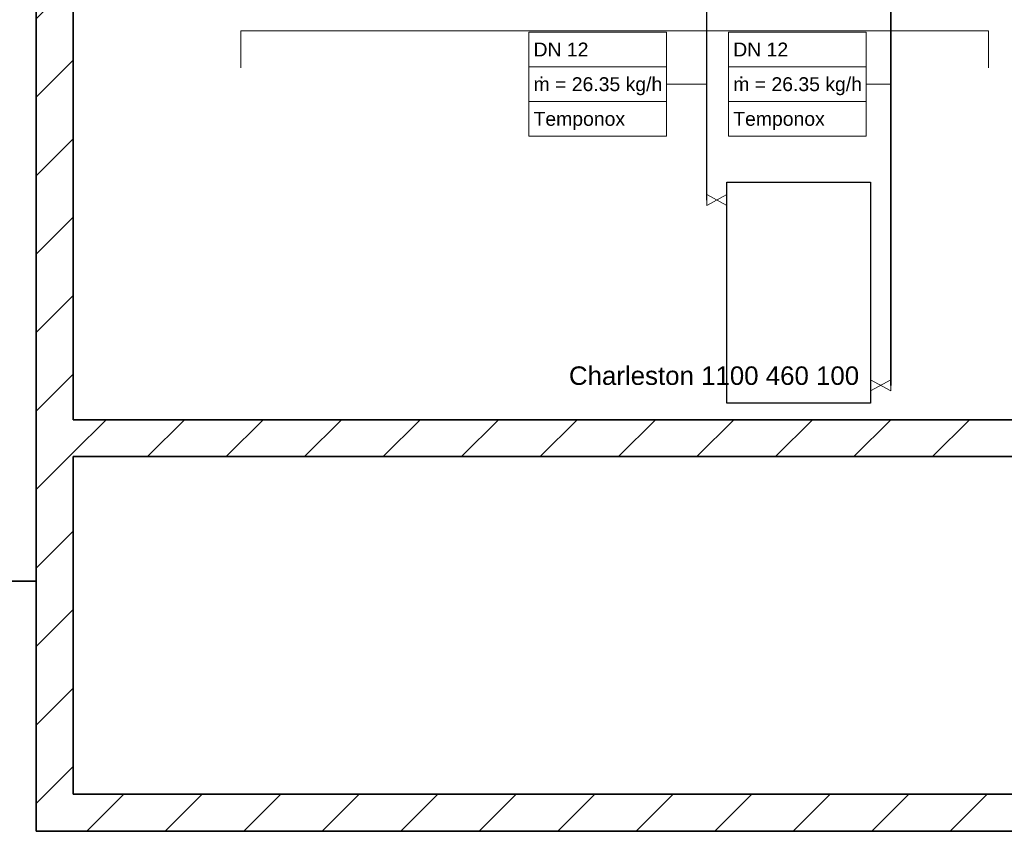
# Model space of a CAD drawing. Extents: x 635 to 1785, y -95 to 499.
# Tile 2 of 110: x 707 to 814, y 41 to 129. Entities that reach past the tile are written whole.
import ezdxf
from ezdxf.lldxf.tags import DXFTag

# ---------------------------------------------------------------- set-up
doc = ezdxf.new("R2010")
doc.units = 0
doc.layers.get('0').update_dxf_attribs({"lineweight": 35})
for name, color, linetype, lineweight, true_color in [('A_Wand_allgemein', 7, 'Continuous', 35, 0x585858), ('H_Ruecklauf', 5, 'Continuous', 35, 0x0000ff), ('H_Ruecklauf_Beschriftung', 5, 'Continuous', 18, 0x0000ff), ('H_Vorlauf', 1, 'Continuous', 25, 0xff0000), ('H_Vorlauf_Beschriftung', 1, 'Continuous', 18, 0xff0000), ('Heizkörper', 9, 'Continuous', 25, 0x808080), ('L_Klimageraet', 7, 'Continuous', 35, 0xababab)]:
    doc.layers.add(name, color=color, linetype=linetype, lineweight=lineweight, true_color=true_color)
doc.layers.add('Raumnummerierung', color=7, linetype='Continuous', lineweight=18)
doc.layers.add('Symbole', color=7, linetype='Continuous', lineweight=13)
doc.styles.get("Standard").update_dxf_attribs({"font": 'arial.ttf'})
tags = doc.linetypes.add('fein_strichliert', pattern=[4, 1, -2, 1]).pattern_tags.tags
tags[8:9] = [DXFTag(74, 4), DXFTag(75, 0), DXFTag(340, '0'), DXFTag(46, 0.0), DXFTag(50, 0.0), DXFTag(44, 0.0), DXFTag(45, 0.0)]
tags[6:7] = [DXFTag(74, 4), DXFTag(75, 0), DXFTag(340, '0'), DXFTag(46, 0.0), DXFTag(50, 0.0), DXFTag(44, 0.0), DXFTag(45, 0.0)]
tags[4:5] = [DXFTag(74, 4), DXFTag(75, 0), DXFTag(340, '0'), DXFTag(46, 0.0), DXFTag(50, 0.0), DXFTag(44, 0.0), DXFTag(45, 0.0)]

# ---------------------------------------------------------------- blocks, each defined once
blk = doc.blocks.new('Wand-A06HSUH0NL', base_point=(713.18, 40.91))
at = {"color": 0, "linetype": 'ByBlock', "lineweight": -2, "ltscale": 0.35}
for p, q in [((713.18, 44.91), (1135.1, 44.91)), ((713.18, 40.91), (1519.37, 40.91))]:
    blk.add_line(p, q, dxfattribs=at)
at = {"color": 0, "lineweight": -2}
for p, q in [((714.66, 40.91), (718.66, 44.91)), ((723.14, 40.91), (727.14, 44.91)), ((731.63, 40.91), (735.63, 44.91)), ((740.11, 40.91), (744.11, 44.91)), ((748.6, 40.91), (752.6, 44.91)), ((757.08, 40.91), (761.08, 44.91)), ((765.57, 40.91), (769.57, 44.91)), ((774.05, 40.91), (778.05, 44.91)), ((782.54, 40.91), (786.54, 44.91)), ((791.02, 40.91), (795.02, 44.91)), ((799.51, 40.91), (803.51, 44.91)), ((808, 40.91), (812, 44.91))]:
    blk.add_line(p, q, dxfattribs=at)
blk = doc.blocks.new('Wand-A06HSUH4NL', base_point=(709.18, 40.91))
at = {"color": 0, "linetype": 'ByBlock', "lineweight": -2, "ltscale": 0.35}
for p, q in [((709.18, 146.1), (709.18, 40.91)), ((713.18, 142.1), (713.18, 85.42)), ((713.18, 81.42), (713.18, 44.91)), ((713.18, 40.91), (709.18, 40.91))]:
    blk.add_line(p, q, dxfattribs=at)
at = {"color": 0, "lineweight": -2}
for p, q in [((709.18, 145.74), (709.36, 145.92)), ((709.18, 137.25), (713.18, 141.25)), ((709.18, 128.77), (713.18, 132.77)), ((709.18, 120.28), (713.18, 124.28)), ((709.18, 111.8), (713.18, 115.8)), ((709.18, 103.31), (713.18, 107.31)), ((709.18, 94.83), (713.18, 98.83)), ((709.18, 86.34), (713.18, 90.34)), ((709.18, 77.86), (713.18, 81.86)), ((709.18, 69.37), (713.18, 73.37)), ((709.18, 60.89), (713.18, 64.89)), ((709.18, 52.4), (713.18, 56.4)), ((709.18, 43.92), (713.18, 47.92))]:
    blk.add_line(p, q, dxfattribs=at)
blk = doc.blocks.new('Wand-A06HSUH6NL', base_point=(713.18, 81.42))
at = {"color": 0, "lineweight": -2}
for p, q in [((713.18, 81.86), (716.74, 85.42)), ((721.22, 81.42), (725.22, 85.42)), ((729.71, 81.42), (733.71, 85.42)), ((738.2, 81.42), (742.2, 85.42)), ((746.68, 81.42), (750.68, 85.42)), ((755.17, 81.42), (759.17, 85.42)), ((763.65, 81.42), (767.65, 85.42)), ((772.14, 81.42), (776.14, 85.42)), ((780.62, 81.42), (784.62, 85.42)), ((789.11, 81.42), (793.11, 85.42)), ((797.59, 81.42), (801.59, 85.42)), ((806.08, 81.42), (810.08, 85.42))]:
    blk.add_line(p, q, dxfattribs=at)
at = {"color": 0, "linetype": 'ByBlock', "lineweight": -2, "ltscale": 0.35}
for p, q in [((713.18, 85.42), (1199.92, 85.42)), ((713.18, 81.42), (1199.92, 81.42))]:
    blk.add_line(p, q, dxfattribs=at)
blk = doc.blocks.new('Polygon-A06HSUKYNL', base_point=(783.86, 87.21))
at = {"color": 0, "linetype": 'ByBlock', "lineweight": -2, "ltscale": 0.25}
for p, q in [((783.86, 111.09), (799.4, 111.09)), ((783.86, 87.21), (783.86, 111.09)), ((799.4, 111.09), (799.4, 87.21)), ((799.4, 87.21), (783.86, 87.21))]:
    blk.add_line(p, q, dxfattribs=at)
blk = doc.blocks.new('AutoCAD-Punkt-A06HSUL0NL', base_point=(801.57, 89.13))
at = {"color": 0, "lineweight": -2}
blk.add_line((801.57, 89.13), (801.57, 89.13), dxfattribs=at)
blk = doc.blocks.new('AutoCAD-Punkt-A06HSUL2NL', base_point=(801.57, 89.13))
at = {"color": 0, "lineweight": -2}
blk.add_line((801.57, 89.13), (801.57, 89.13), dxfattribs=at)
blk = doc.blocks.new('AutoCAD-Punkt-A06HSUL4NL', base_point=(799.4, 89.13))
at = {"color": 0, "lineweight": -2}
blk.add_line((799.4, 89.13), (799.4, 89.13), dxfattribs=at)
blk = doc.blocks.new('AutoCAD-Punkt-A06HSUL6NL', base_point=(781.69, 109.17))
at = {"color": 0, "lineweight": -2}
blk.add_line((781.69, 109.17), (781.69, 109.17), dxfattribs=at)
blk = doc.blocks.new('AutoCAD-Punkt-A06HSUL8NL', base_point=(781.69, 109.17))
at = {"color": 0, "lineweight": -2}
blk.add_line((781.69, 109.17), (781.69, 109.17), dxfattribs=at)
blk = doc.blocks.new('AutoCAD-Punkt-A06HSULANL', base_point=(783.86, 109.17))
at = {"color": 0, "lineweight": -2}
blk.add_line((783.86, 109.17), (783.86, 109.17), dxfattribs=at)
blk = doc.blocks.new('Bauteilbeschriftung-A06HSVVUNL', base_point=(762.45, 116.08))
at = {"color": 0, "lineweight": -2}
for p, q in [((762.45, 127.33), (777.33, 127.33)), ((762.45, 116.08), (762.45, 127.33)), ((777.33, 127.33), (777.33, 116.08)), ((762.45, 123.58), (777.33, 123.58)), ((762.45, 119.83), (777.33, 119.83)), ((777.33, 116.08), (762.45, 116.08))]:
    blk.add_line(p, q, dxfattribs=at)
at = {"color": 0, "linetype": 'ByBlock', "lineweight": -2, "ltscale": 0.18}
blk.add_line((777.33, 121.7), (781.69, 121.7), dxfattribs=at)
at = {"color": 0, "linetype": 'ByBlock', "lineweight": -2, "ltscale": 0.18, "char_height": 1.5, "attachment_point": 1}
for s, insert in [('{\\fArial;DN 12}', (762.95, 126.2)), ('{\\fArial;ṁ = 26.35 kg/h}', (762.95, 122.45)), ('{\\fArial;Temponox}', (762.95, 118.7))]:
    blk.add_mtext(s, dxfattribs=dict(at, insert=insert))
blk = doc.blocks.new('Bauteilbeschriftung-A06HSVVWNL', base_point=(784.04, 116.08))
at = {"color": 0, "lineweight": -2}
for p, q in [((784.04, 127.33), (798.93, 127.33)), ((784.04, 116.08), (784.04, 127.33)), ((798.93, 127.33), (798.93, 116.08)), ((784.04, 123.58), (798.93, 123.58)), ((784.04, 119.83), (798.93, 119.83)), ((798.93, 116.08), (784.04, 116.08))]:
    blk.add_line(p, q, dxfattribs=at)
at = {"color": 0, "linetype": 'ByBlock', "lineweight": -2, "ltscale": 0.18}
blk.add_line((798.93, 121.7), (801.57, 121.7), dxfattribs=at)
at = {"color": 0, "linetype": 'ByBlock', "lineweight": -2, "ltscale": 0.18, "char_height": 1.5, "attachment_point": 1}
for s, insert in [('{\\fArial;DN 12}', (784.54, 126.2)), ('{\\fArial;ṁ = 26.35 kg/h}', (784.54, 122.45)), ('{\\fArial;Temponox}', (784.54, 118.7))]:
    blk.add_mtext(s, dxfattribs=dict(at, insert=insert))

msp = doc.modelspace()

# ---------------------------------------------------------------- linework, layer by layer
at = {"layer": 'A_Wand_allgemein', "ltscale": 0.35}
msp.add_line((709.18, 67.97), (660.06, 67.97), dxfattribs=at)
at = {"layer": 'H_Ruecklauf', "linetype": 'fein_strichliert', "ltscale": 0.35}
msp.add_line((801.57, 89.13), (801.57, 156.3), dxfattribs=at)
at = {"layer": 'H_Vorlauf', "ltscale": 0.25}
msp.add_line((781.69, 109.17), (781.69, 153.3), dxfattribs=at)
at = {"layer": 'Raumnummerierung', "ltscale": 0.18}
for p, q in [((731.31, 127.48), (731.31, 123.48)), ((731.31, 127.48), (812.14, 127.48)), ((812.14, 127.48), (812.14, 123.48))]:
    msp.add_line(p, q, dxfattribs=at)
at = {"layer": 'Symbole', "color": 7, "linetype": 'Continuous', "ltscale": 0.00793}
for p, q in [((781.69, 109.77), (781.69, 108.57)), ((781.69, 108.57), (781.69, 109.77)), ((781.69, 109.77), (781.69, 109.77)), ((781.69, 108.57), (783.86, 109.77)), ((783.86, 109.77), (781.69, 108.57)), ((783.86, 108.57), (781.69, 109.77)), ((781.69, 109.77), (781.69, 109.77)), ((781.69, 109.77), (783.86, 108.57)), ((783.86, 109.77), (783.86, 109.77)), ((783.86, 109.77), (783.86, 108.57)), ((783.86, 108.57), (783.86, 109.77)), ((783.86, 109.77), (783.86, 109.77)), ((781.69, 108.57), (781.69, 108.57)), ((781.69, 108.57), (781.69, 108.57)), ((783.86, 108.57), (783.86, 108.57)), ((783.86, 108.57), (783.86, 108.57)), ((801.57, 89.73), (799.4, 88.54)), ((799.4, 88.54), (801.57, 89.73)), ((799.4, 89.73), (801.57, 88.54)), ((801.57, 88.54), (799.4, 89.73)), ((799.4, 89.73), (799.4, 89.73)), ((799.4, 88.54), (799.4, 89.73)), ((799.4, 89.73), (799.4, 89.73)), ((799.4, 89.73), (799.4, 88.54)), ((801.57, 88.54), (801.57, 89.73)), ((801.57, 89.73), (801.57, 89.73)), ((801.57, 89.73), (801.57, 88.54)), ((801.57, 89.73), (801.57, 89.73)), ((799.4, 88.54), (799.4, 88.54)), ((799.4, 88.54), (799.4, 88.54)), ((801.57, 88.54), (801.57, 88.54)), ((801.57, 88.54), (801.57, 88.54))]:
    msp.add_line(p, q, dxfattribs=at)

# ---------------------------------------------------------------- block references
at = {"layer": 'A_Wand_allgemein', "ltscale": 0.35}
for name, p in [('Wand-A06HSUH4NL', (709.18, 40.91)), ('Wand-A06HSUH6NL', (713.18, 81.42)), ('Wand-A06HSUH0NL', (713.18, 40.91))]:
    msp.add_blockref(name, p, dxfattribs=at)
at = {"layer": 'H_Ruecklauf_Beschriftung', "ltscale": 0.18}
msp.add_blockref('Bauteilbeschriftung-A06HSVVWNL', (784.04, 116.08), dxfattribs=at)
at = {"layer": 'H_Vorlauf_Beschriftung', "ltscale": 0.18}
msp.add_blockref('Bauteilbeschriftung-A06HSVVUNL', (762.45, 116.08), dxfattribs=at)
at = {"layer": 'Heizkörper', "ltscale": 0.25}
msp.add_blockref('Polygon-A06HSUKYNL', (783.86, 87.21), dxfattribs=at)
at = {"layer": 'Symbole', "color": 7, "linetype": 'Continuous', "ltscale": 0.0325}
for name, p in [('AutoCAD-Punkt-A06HSUL6NL', (781.69, 109.17)), ('AutoCAD-Punkt-A06HSUL0NL', (801.57, 89.13))]:
    msp.add_blockref(name, p, dxfattribs=at)
at = {"layer": 'Symbole', "color": 7, "linetype": 'Continuous', "ltscale": 0.0195}
for name, p in [('AutoCAD-Punkt-A06HSUL8NL', (781.69, 109.17)), ('AutoCAD-Punkt-A06HSULANL', (783.86, 109.17)), ('AutoCAD-Punkt-A06HSUL4NL', (799.4, 89.13)), ('AutoCAD-Punkt-A06HSUL2NL', (801.57, 89.13))]:
    msp.add_blockref(name, p, dxfattribs=at)

# ---------------------------------------------------------------- texts
at = {"layer": 'L_Klimageraet', "color": 7, "ltscale": 0.35, "insert": (766.78, 91.18), "char_height": 2, "attachment_point": 1}
msp.add_mtext('{\\fArial;Charleston 1100 460 100}', dxfattribs=at)

doc.saveas('drawing.dxf')
